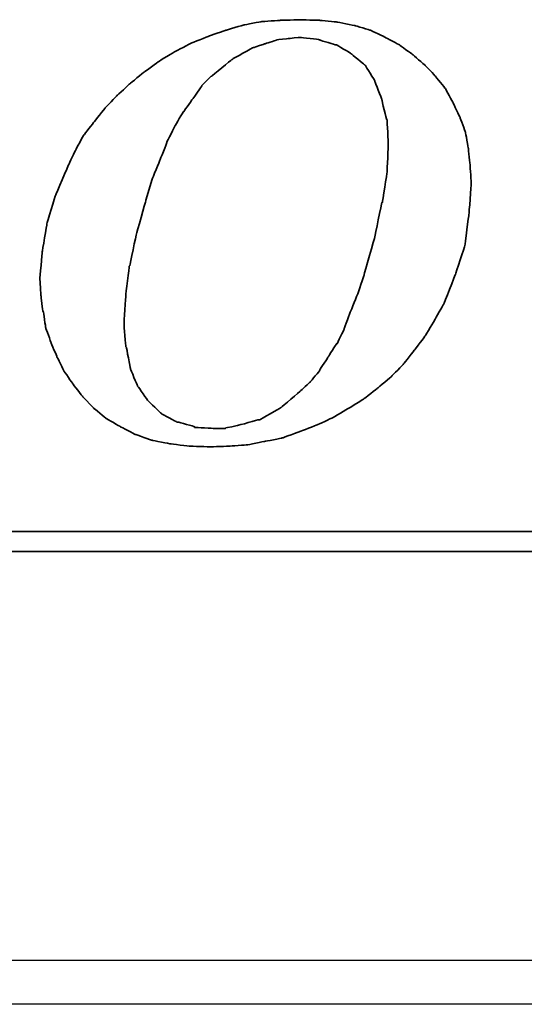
# Model space of a CAD drawing. Header units: millimetres. Extents: x 443 to 3685, y -1599 to 860.
# Tile 184 of 256: x 785.44 to 791.2, y -569.01 to -557.76. Entities that reach past the tile are written whole.
import ezdxf

# ---------------------------------------------------------------- set-up
doc = ezdxf.new("R2010")
doc.units = ezdxf.units.MM
doc.layers.get('0').update_dxf_attribs({"linetype": 'CONTINUOUS'})
doc.layers.add('DIM', color=4, linetype='CONTINUOUS')
doc.layers.add('layer 1', color=7, linetype='CONTINUOUS')

# ---------------------------------------------------------------- blocks, each defined once
blk = doc.blocks.new('TBI MOTION logo(完整正式版)')
at = {"layer": 'layer 1', "color": 22, "lineweight": 35}
for points, knots in [([(-11.34375, -6.98375), (-11.34375, -6.98375), (-10.91375, -7.43875), (-10.91375, -7.43875), (-10.91375, -7.43875), (-10.91375, -7.43875), (-10.38625, -7.87125), (-10.38625, -7.87125), (-10.38625, -7.87125), (-10.38625, -7.87125), (-9.81125, -8.20375), (-9.81125, -8.20375), (-9.81125, -8.20375), (-9.81125, -8.20375), (-9.21125, -8.51875), (-9.21125, -8.51875), (-9.21125, -8.51875), (-9.21125, -8.51875), (-8.51625, -8.75875), (-8.51625, -8.75875), (-8.51625, -8.75875), (-8.51625, -8.75875), (-7.77125, -8.90375), (-7.77125, -8.90375), (-7.77125, -8.90375), (-7.77125, -8.90375), (-6.97875, -8.99875), (-6.97875, -8.99875), (-6.97875, -8.99875), (-6.97875, -8.99875), (-6.14125, -9.02375), (-6.14125, -9.02375), (-6.14125, -9.02375), (-6.14125, -9.02375), (-5.37125, -8.99875), (-5.37125, -8.99875), (-5.37125, -8.99875), (-5.37125, -8.99875), (-4.65375, -8.94875), (-4.65375, -8.94875), (-4.65375, -8.94875), (-4.65375, -8.94875), (-3.93375, -8.80625), (-3.93375, -8.80625), (-3.93375, -8.80625), (-3.93375, -8.80625), (-3.21375, -8.66375), (-3.21375, -8.66375), (-3.21375, -8.66375), (-3.21375, -8.66375), (-2.49375, -8.39875), (-2.49375, -8.39875), (-2.49375, -8.39875), (-2.49375, -8.39875), (-1.79875, -8.13375), (-1.79875, -8.13375), (-1.79875, -8.13375), (-1.79875, -8.13375), (-1.17375, -7.84375), (-1.17375, -7.84375), (-1.17375, -7.84375), (-1.17375, -7.84375), (-0.52375, -7.46375), (-0.52375, -7.46375), (-0.52375, -7.46375), (-0.52375, -7.46375), (0.10124, -7.07875), (0.10124, -7.07875), (0.10124, -7.07875), (0.10124, -7.07875), (0.67625, -6.62375), (0.67625, -6.62375), (0.67625, -6.62375), (0.67625, -6.62375), (1.24874, -6.14375), (1.24874, -6.14375), (1.24874, -6.14375), (1.24874, -6.14375), (1.72874, -5.64125), (1.72874, -5.64125), (1.72874, -5.64125), (1.72874, -5.64125), (2.18624, -5.06375), (2.18624, -5.06375), (2.18624, -5.06375), (2.18624, -5.06375), (2.61625, -4.48874), (2.61625, -4.48874), (2.61625, -4.48874), (2.61625, -4.48874), (3.00125, -3.83874), (3.00125, -3.83874), (3.00125, -3.83874), (3.00125, -3.83874), (3.36124, -3.21374), (3.36124, -3.21374), (3.36124, -3.21374), (3.36124, -3.21374), (3.84374, -1.99125), (3.84374, -1.99125), (3.84374, -1.99125), (3.84374, -1.99125), (4.22625, -0.81875), (4.22625, -0.81875), (4.22625, -0.81875), (4.22625, -0.81875), (4.39125, 0.45624), (4.39125, 0.45624), (4.39125, 0.45624), (4.39125, 0.45624), (4.48874, 1.70124), (4.48874, 1.70124), (4.48874, 1.70124), (4.48874, 1.70124), (4.43874, 2.44625), (4.43874, 2.44625), (4.43874, 2.44625), (4.43874, 2.44625), (4.36874, 3.14125), (4.36874, 3.14125), (4.36874, 3.14125), (4.36874, 3.14125), (4.25125, 3.81125), (4.25125, 3.81125), (4.25125, 3.81125), (4.25125, 3.81125), (4.03124, 4.41125), (4.03124, 4.41125), (4.03124, 4.41125), (4.03124, 4.41125), (3.74374, 5.01125), (3.74374, 5.01125), (3.74374, 5.01125), (3.74374, 5.01125), (3.43124, 5.58875), (3.43124, 5.58875), (3.43124, 5.58875), (3.43124, 5.58875), (3.02625, 6.09125), (3.02625, 6.09125), (3.02625, 6.09125), (3.02625, 6.09125), (2.59374, 6.54875), (2.59374, 6.54875), (2.59374, 6.54875), (2.59374, 6.54875), (2.09124, 6.98125), (2.09124, 6.98125), (2.09124, 6.98125), (2.09124, 6.98125), (1.56124, 7.36625), (1.56124, 7.36625), (1.56124, 7.36625), (1.56124, 7.36625), (0.98624, 7.67625), (0.98624, 7.67625), (0.98624, 7.67625), (0.98624, 7.67625), (0.38624, 7.96375), (0.38624, 7.96375), (0.38624, 7.96375), (0.38624, 7.96375), (-0.25875, 8.15625), (-0.25875, 8.15625), (-0.25875, 8.15625), (-0.25875, 8.15625), (-0.98125, 8.30125), (-0.98125, 8.30125), (-0.98125, 8.30125), (-0.98125, 8.30125), (-1.70124, 8.37125), (-1.70124, 8.37125), (-1.70124, 8.37125), (-1.70124, 8.37125), (-2.49375, 8.39624), (-2.49375, 8.39624), (-2.49375, 8.39624), (-2.49375, 8.39624), (-3.28625, 8.37125), (-3.28625, 8.37125), (-3.28625, 8.37125), (-3.28625, 8.37125), (-4.05125, 8.32125), (-4.05125, 8.32125), (-4.05125, 8.32125), (-4.05125, 8.32125), (-4.77375, 8.18125), (-4.77375, 8.18125), (-4.77375, 8.18125), (-4.77375, 8.18125), (-5.51625, 7.96375), (-5.51625, 7.96375), (-5.51625, 7.96375), (-5.51625, 7.96375), (-6.21125, 7.72625), (-6.21125, 7.72625), (-6.21125, 7.72625), (-6.21125, 7.72625), (-6.92875, 7.43625), (-6.92875, 7.43625), (-6.92875, 7.43625), (-6.92875, 7.43625), (-7.57875, 7.10125), (-7.57875, 7.10125), (-7.57875, 7.10125), (-7.57875, 7.10125), (-8.24875, 6.69125), (-8.24875, 6.69125), (-8.24875, 6.69125), (-8.24875, 6.69125), (-8.84875, 6.26125), (-8.84875, 6.26125), (-8.84875, 6.26125), (-8.84875, 6.26125), (-9.42625, 5.78125), (-9.42625, 5.78125), (-9.42625, 5.78125), (-9.42625, 5.78125), (-9.95375, 5.30125), (-9.95375, 5.30125), (-9.95375, 5.30125), (-9.95375, 5.30125), (-10.43375, 4.79624), (-10.43375, 4.79624), (-10.43375, 4.79624), (-10.43375, 4.79624), (-10.88875, 4.22125), (-10.88875, 4.22125), (-10.88875, 4.22125), (-10.88875, 4.22125), (-11.29875, 3.69375), (-11.29875, 3.69375), (-11.29875, 3.69375), (-11.29875, 3.69375), (-11.63375, 3.09125), (-11.63375, 3.09125), (-11.63375, 3.09125), (-11.63375, 3.09125), (-11.91875, 2.49625), (-11.91875, 2.49625), (-11.91875, 2.49625), (-11.91875, 2.49625), (-12.44875, 1.24625), (-12.44875, 1.24625), (-12.44875, 1.24625), (-12.44875, 1.24625), (-12.80875, 0.06874), (-12.80875, 0.06874), (-12.80875, 0.06874), (-12.80875, 0.06874), (-12.99875, -1.07875), (-12.99875, -1.07875), (-12.99875, -1.07875), (-12.99875, -1.07875), (-13.09375, -2.18375), (-13.09375, -2.18375), (-13.09375, -2.18375), (-13.09375, -2.18375), (-13.04875, -2.85375), (-13.04875, -2.85375), (-13.04875, -2.85375), (-13.04875, -2.85375), (-12.97375, -3.50375), (-12.97375, -3.50375), (-12.97375, -3.50375), (-12.97375, -3.50375), (-12.95375, -3.50375), (-12.95375, -3.50375), (-12.95375, -3.50375), (-12.95375, -3.50375), (-12.85375, -4.17375), (-12.85375, -4.17375), (-12.85375, -4.17375), (-12.85375, -4.17375), (-12.63875, -4.77624), (-12.63875, -4.77624), (-12.63875, -4.77624), (-12.63875, -4.77624), (-12.39875, -5.35125), (-12.39875, -5.35125), (-12.39875, -5.35125), (-12.39875, -5.35125), (-12.11375, -5.92875), (-12.11375, -5.92875), (-12.11375, -5.92875), (-12.11375, -5.92875), (-11.75375, -6.45375), (-11.75375, -6.45375), (-11.75375, -6.45375), (-11.75375, -6.45375), (-11.34375, -6.98375), (-11.34375, -6.98375)], [0, 0, 0, 0, 0.01369863, 0.01369863, 0.01369863, 0.01369864, 0.02739726, 0.02739726, 0.02739726, 0.02739727, 0.04109589, 0.04109589, 0.04109589, 0.0410959, 0.05479452, 0.05479452, 0.05479452, 0.05479453, 0.06849315, 0.06849315, 0.06849315, 0.06849316, 0.08219178, 0.08219178, 0.08219178, 0.08219179, 0.09589041, 0.09589041, 0.09589041, 0.09589042, 0.10958904, 0.10958904, 0.10958904, 0.10958905, 0.12328767, 0.12328767, 0.12328767, 0.12328768, 0.1369863, 0.1369863, 0.1369863, 0.13698631, 0.15068493, 0.15068493, 0.15068493, 0.15068494, 0.16438356, 0.16438356, 0.16438356, 0.16438357, 0.17808219, 0.17808219, 0.17808219, 0.1780822, 0.19178082, 0.19178082, 0.19178082, 0.19178083, 0.20547945, 0.20547945, 0.20547945, 0.20547946, 0.21917808, 0.21917808, 0.21917808, 0.21917809, 0.23287671, 0.23287671, 0.23287671, 0.23287672, 0.24657534, 0.24657534, 0.24657534, 0.24657535, 0.26027397, 0.26027397, 0.26027397, 0.26027398, 0.2739726, 0.2739726, 0.2739726, 0.27397261, 0.28767123, 0.28767123, 0.28767123, 0.28767124, 0.30136986, 0.30136986, 0.30136986, 0.30136987, 0.31506849, 0.31506849, 0.31506849, 0.3150685, 0.32876712, 0.32876712, 0.32876712, 0.32876713, 0.34246575, 0.34246575, 0.34246575, 0.34246576, 0.35616438, 0.35616438, 0.35616438, 0.35616439, 0.36986301, 0.36986301, 0.36986301, 0.36986302, 0.38356164, 0.38356164, 0.38356164, 0.38356165, 0.39726027, 0.39726027, 0.39726027, 0.39726028, 0.4109589, 0.4109589, 0.4109589, 0.41095891, 0.42465753, 0.42465753, 0.42465753, 0.42465754, 0.43835616, 0.43835616, 0.43835616, 0.43835617, 0.45205479, 0.45205479, 0.45205479, 0.4520548, 0.46575342, 0.46575342, 0.46575342, 0.46575343, 0.47945205, 0.47945205, 0.47945205, 0.47945206, 0.49315068, 0.49315068, 0.49315068, 0.49315069, 0.50684932, 0.50684932, 0.50684932, 0.50684933, 0.52054795, 0.52054795, 0.52054795, 0.52054796, 0.53424658, 0.53424658, 0.53424658, 0.53424659, 0.54794521, 0.54794521, 0.54794521, 0.54794522, 0.56164384, 0.56164384, 0.56164384, 0.56164385, 0.57534247, 0.57534247, 0.57534247, 0.57534248, 0.5890411, 0.5890411, 0.5890411, 0.58904111, 0.60273973, 0.60273973, 0.60273973, 0.60273974, 0.61643836, 0.61643836, 0.61643836, 0.61643837, 0.63013699, 0.63013699, 0.63013699, 0.630137, 0.64383562, 0.64383562, 0.64383562, 0.64383563, 0.65753425, 0.65753425, 0.65753425, 0.65753426, 0.67123288, 0.67123288, 0.67123288, 0.67123289, 0.68493151, 0.68493151, 0.68493151, 0.68493152, 0.69863014, 0.69863014, 0.69863014, 0.69863015, 0.71232877, 0.71232877, 0.71232877, 0.71232878, 0.7260274, 0.7260274, 0.7260274, 0.72602741, 0.73972603, 0.73972603, 0.73972603, 0.73972604, 0.75342466, 0.75342466, 0.75342466, 0.75342467, 0.76712329, 0.76712329, 0.76712329, 0.7671233, 0.78082192, 0.78082192, 0.78082192, 0.78082193, 0.79452055, 0.79452055, 0.79452055, 0.79452056, 0.80821918, 0.80821918, 0.80821918, 0.80821919, 0.82191781, 0.82191781, 0.82191781, 0.82191782, 0.83561644, 0.83561644, 0.83561644, 0.83561645, 0.84931507, 0.84931507, 0.84931507, 0.84931508, 0.8630137, 0.8630137, 0.8630137, 0.86301371, 0.87671233, 0.87671233, 0.87671233, 0.87671234, 0.89041096, 0.89041096, 0.89041096, 0.89041097, 0.90410959, 0.90410959, 0.90410959, 0.9041096, 0.91780822, 0.91780822, 0.91780822, 0.91780823, 0.93150685, 0.93150685, 0.93150685, 0.93150686, 0.94520548, 0.94520548, 0.94520548, 0.94520549, 0.95890411, 0.95890411, 0.95890411, 0.95890412, 0.97260274, 0.97260274, 0.97260274, 0.97260275, 0.98630137, 0.98630137, 0.98630137, 0.98630138, 1, 1, 1, 1]), ([(-8.77875, 1.03124), (-8.77875, 1.03124), (-8.51625, 1.89625), (-8.51625, 1.89625), (-8.51625, 1.89625), (-8.51625, 1.89625), (-8.20375, 2.66375), (-8.20375, 2.66375), (-8.20375, 2.66375), (-8.20375, 2.66375), (-7.91625, 3.38125), (-7.91625, 3.38125), (-7.91625, 3.38125), (-7.91625, 3.38125), (-7.91625, 3.40624), (-7.91625, 3.40624), (-7.91625, 3.40624), (-7.91625, 3.40624), (-7.57875, 4.07624), (-7.57875, 4.07624), (-7.57875, 4.07624), (-7.57875, 4.07624), (-7.24375, 4.65125), (-7.24375, 4.65125), (-7.24375, 4.65125), (-7.24375, 4.65125), (-7.21875, 4.65125), (-7.21875, 4.65125), (-7.21875, 4.65125), (-7.21875, 4.65125), (-7.21875, 4.67624), (-7.21875, 4.67624), (-7.21875, 4.67624), (-7.21875, 4.67624), (-6.83625, 5.20375), (-6.83625, 5.20375), (-6.83625, 5.20375), (-6.83625, 5.20375), (-6.49875, 5.68625), (-6.49875, 5.68625), (-6.49875, 5.68625), (-6.49875, 5.68625), (-6.49875, 5.70625), (-6.49875, 5.70625), (-6.49875, 5.70625), (-6.49875, 5.70625), (-6.11625, 6.09125), (-6.11625, 6.09125), (-6.11625, 6.09125), (-6.11625, 6.09125), (-6.09125, 6.09125), (-6.09125, 6.09125), (-6.09125, 6.09125), (-6.09125, 6.09125), (-5.27375, 6.76625), (-5.27375, 6.76625), (-5.27375, 6.76625), (-5.27375, 6.76625), (-5.24875, 6.76625), (-5.24875, 6.76625), (-5.24875, 6.76625), (-5.24875, 6.76625), (-5.24875, 6.78625), (-5.24875, 6.78625), (-5.24875, 6.78625), (-5.24875, 6.78625), (-4.38875, 7.26624), (-4.38875, 7.26624), (-4.38875, 7.26624), (-4.38875, 7.26624), (-4.36125, 7.26624), (-4.36125, 7.26624), (-4.36125, 7.26624), (-4.36125, 7.26624), (-3.93375, 7.41125), (-3.93375, 7.41125), (-3.93375, 7.41125), (-3.93375, 7.41125), (-3.47375, 7.55625), (-3.47375, 7.55625), (-3.47375, 7.55625), (-3.47375, 7.55625), (-3.45375, 7.55625), (-3.45375, 7.55625), (-3.45375, 7.55625), (-3.45375, 7.55625), (-3.42875, 7.58124), (-3.42875, 7.58124), (-3.42875, 7.58124), (-3.42875, 7.58124), (-2.97375, 7.62625), (-2.97375, 7.62625), (-2.97375, 7.62625), (-2.97375, 7.62625), (-2.49375, 7.67625), (-2.49375, 7.67625), (-2.49375, 7.67625), (-2.49375, 7.67625), (-2.46875, 7.67625), (-2.46875, 7.67625), (-2.46875, 7.67625), (-2.46875, 7.67625), (-1.70124, 7.58124), (-1.70124, 7.58124), (-1.70124, 7.58124), (-1.70124, 7.58124), (-1.67875, 7.55625), (-1.67875, 7.55625), (-1.67875, 7.55625), (-1.67875, 7.55625), (-1.65375, 7.55625), (-1.65375, 7.55625), (-1.65375, 7.55625), (-1.65375, 7.55625), (-1.03125, 7.36625), (-1.03125, 7.36625), (-1.03125, 7.36625), (-1.03125, 7.36625), (-1.00625, 7.36625), (-1.00625, 7.36625), (-1.00625, 7.36625), (-1.00625, 7.36625), (-0.43124, 7.02624), (-0.43124, 7.02624), (-0.43124, 7.02624), (-0.43124, 7.02624), (-0.40625, 7.00624), (-0.40625, 7.00624), (-0.40625, 7.00624), (-0.40625, 7.00624), (0.12124, 6.57124), (0.12124, 6.57124), (0.12124, 6.57124), (0.12124, 6.57124), (0.14624, 6.54875), (0.14624, 6.54875), (0.14624, 6.54875), (0.14624, 6.54875), (0.17124, 6.52375), (0.17124, 6.52375), (0.17124, 6.52375), (0.17124, 6.52375), (0.55625, 5.89875), (0.55625, 5.89875), (0.55625, 5.89875), (0.55625, 5.89875), (0.55625, 5.87625), (0.55625, 5.87625), (0.55625, 5.87625), (0.55625, 5.87625), (0.84124, 5.15625), (0.84124, 5.15625), (0.84124, 5.15625), (0.84124, 5.15625), (0.84124, 5.13125), (0.84124, 5.13125), (0.84124, 5.13125), (0.84124, 5.13125), (1.03624, 4.31875), (1.03624, 4.31875), (1.03624, 4.31875), (1.03624, 4.31875), (1.05624, 4.31875), (1.05624, 4.31875), (1.05624, 4.31875), (1.05624, 4.31875), (1.05624, 4.29125), (1.05624, 4.29125), (1.05624, 4.29125), (1.05624, 4.29125), (1.10625, 3.33125), (1.10625, 3.33125), (1.10625, 3.33125), (1.10625, 3.33125), (1.10625, 3.30875), (1.10625, 3.30875), (1.10625, 3.30875), (1.10625, 3.30875), (1.05624, 2.20624), (1.05624, 2.20624), (1.05624, 2.20624), (1.05624, 2.20624), (1.05624, 2.18124), (1.05624, 2.18124), (1.05624, 2.18124), (1.05624, 2.18124), (0.86624, 0.93624), (0.86624, 0.93624), (0.86624, 0.93624), (0.86624, 0.93624), (0.84124, 0.93624), (0.84124, 0.93624), (0.84124, 0.93624), (0.84124, 0.93624), (0.55625, -0.45874), (0.55625, -0.45874), (0.55625, -0.45874), (0.55625, -0.45874), (0.12124, -1.99125), (0.12124, -1.99125), (0.12124, -1.99125), (0.12124, -1.99125), (0.12124, -2.01874), (0.12124, -2.01874), (0.12124, -2.01874), (0.12124, -2.01874), (-0.13874, -2.78375), (-0.13874, -2.78375), (-0.13874, -2.78375), (-0.13874, -2.78375), (-0.43124, -3.50375), (-0.43124, -3.50375), (-0.43124, -3.50375), (-0.43124, -3.50375), (-0.69375, -4.19875), (-0.69375, -4.19875), (-0.69375, -4.19875), (-0.69375, -4.19875), (-0.69375, -4.22375), (-0.69375, -4.22375), (-0.69375, -4.22375), (-0.69375, -4.22375), (-0.98125, -4.82374), (-0.98125, -4.82374), (-0.98125, -4.82374), (-0.98125, -4.82374), (-1.00625, -4.82374), (-1.00625, -4.82374), (-1.00625, -4.82374), (-1.00625, -4.82374), (-1.33875, -5.35125), (-1.33875, -5.35125), (-1.33875, -5.35125), (-1.33875, -5.35125), (-1.67875, -5.87875), (-1.67875, -5.87875), (-1.67875, -5.87875), (-1.67875, -5.87875), (-1.67875, -5.90375), (-1.67875, -5.90375), (-1.67875, -5.90375), (-1.67875, -5.90375), (-2.05875, -6.35875), (-2.05875, -6.35875), (-2.05875, -6.35875), (-2.05875, -6.35875), (-2.08375, -6.38375), (-2.08375, -6.38375), (-2.08375, -6.38375), (-2.08375, -6.38375), (-2.46875, -6.74375), (-2.46875, -6.74375), (-2.46875, -6.74375), (-2.46875, -6.74375), (-3.25875, -7.41625), (-3.25875, -7.41625), (-3.25875, -7.41625), (-3.25875, -7.41625), (-3.28625, -7.43875), (-3.28625, -7.43875), (-3.28625, -7.43875), (-3.28625, -7.43875), (-4.12375, -7.91875), (-4.12375, -7.91875), (-4.12375, -7.91875), (-4.12375, -7.91875), (-4.14875, -7.91875), (-4.14875, -7.91875), (-4.14875, -7.91875), (-4.14875, -7.91875), (-4.17125, -7.91875), (-4.17125, -7.91875), (-4.17125, -7.91875), (-4.17125, -7.91875), (-5.03375, -8.15875), (-5.03375, -8.15875), (-5.03375, -8.15875), (-5.03375, -8.15875), (-5.51625, -8.25625), (-5.51625, -8.25625), (-5.51625, -8.25625), (-5.51625, -8.25625), (-5.54125, -8.27875), (-5.54125, -8.27875), (-5.54125, -8.27875), (-5.54125, -8.27875), (-5.56375, -8.27875), (-5.56375, -8.27875), (-5.56375, -8.27875), (-5.56375, -8.27875), (-5.99625, -8.27875), (-5.99625, -8.27875), (-5.99625, -8.27875), (-5.99625, -8.27875), (-6.76375, -8.23125), (-6.76375, -8.23125), (-6.76375, -8.23125), (-6.76375, -8.23125), (-6.78875, -8.23125), (-6.78875, -8.23125), (-6.78875, -8.23125), (-6.78875, -8.23125), (-6.78875, -8.20375), (-6.78875, -8.20375), (-6.78875, -8.20375), (-6.78875, -8.20375), (-7.45875, -8.01375), (-7.45875, -8.01375), (-7.45875, -8.01375), (-7.45875, -8.01375), (-7.48375, -8.01375), (-7.48375, -8.01375), (-7.48375, -8.01375), (-7.48375, -8.01375), (-7.50875, -8.01375), (-7.50875, -8.01375), (-7.50875, -8.01375), (-7.50875, -8.01375), (-8.13125, -7.67875), (-8.13125, -7.67875), (-8.13125, -7.67875), (-8.13125, -7.67875), (-8.15625, -7.65375), (-8.15625, -7.65375), (-8.15625, -7.65375), (-8.15625, -7.65375), (-8.65875, -7.17375), (-8.65875, -7.17375), (-8.65875, -7.17375), (-8.65875, -7.17375), (-8.68375, -7.14875), (-8.68375, -7.14875), (-8.68375, -7.14875), (-8.68375, -7.14875), (-9.08875, -6.57375), (-9.08875, -6.57375), (-9.08875, -6.57375), (-9.08875, -6.57375), (-9.11375, -6.54875), (-9.11375, -6.54875), (-9.11375, -6.54875), (-9.11375, -6.54875), (-9.11375, -6.52875), (-9.11375, -6.52875), (-9.11375, -6.52875), (-9.11375, -6.52875), (-9.40375, -5.85375), (-9.40375, -5.85375), (-9.40375, -5.85375), (-9.40375, -5.85375), (-9.40375, -5.82875), (-9.40375, -5.82875), (-9.40375, -5.82875), (-9.40375, -5.82875), (-9.56875, -4.96875), (-9.56875, -4.96875), (-9.56875, -4.96875), (-9.56875, -4.96875), (-9.59375, -4.94375), (-9.59375, -4.94375), (-9.59375, -4.94375), (-9.59375, -4.94375), (-9.66375, -4.03375), (-9.66375, -4.03375), (-9.66375, -4.03375), (-9.66375, -4.03375), (-9.66375, -4.00875), (-9.66375, -4.00875), (-9.66375, -4.00875), (-9.66375, -4.00875), (-9.59375, -2.85375), (-9.59375, -2.85375), (-9.59375, -2.85375), (-9.59375, -2.85375), (-9.45125, -1.65875), (-9.45125, -1.65875), (-9.45125, -1.65875), (-9.45125, -1.65875), (-9.42625, -1.63375), (-9.42625, -1.63375), (-9.42625, -1.63375), (-9.42625, -1.63375), (-9.16125, -0.33875), (-9.16125, -0.33875), (-9.16125, -0.33875), (-9.16125, -0.33875), (-8.77875, 1.00624), (-8.77875, 1.00624), (-8.77875, 1.00624), (-8.77875, 1.00624), (-8.77875, 1.03124), (-8.77875, 1.03124)], [0, 0, 0, 0, 0.01020408, 0.01020408, 0.01020408, 0.01020409, 0.02040816, 0.02040816, 0.02040816, 0.02040817, 0.03061224, 0.03061224, 0.03061224, 0.03061225, 0.04081633, 0.04081633, 0.04081633, 0.04081634, 0.05102041, 0.05102041, 0.05102041, 0.05102042, 0.06122449, 0.06122449, 0.06122449, 0.0612245, 0.07142857, 0.07142857, 0.07142857, 0.07142858, 0.08163265, 0.08163265, 0.08163265, 0.08163266, 0.09183673, 0.09183673, 0.09183673, 0.09183674, 0.10204082, 0.10204082, 0.10204082, 0.10204083, 0.1122449, 0.1122449, 0.1122449, 0.11224491, 0.12244898, 0.12244898, 0.12244898, 0.12244899, 0.13265306, 0.13265306, 0.13265306, 0.13265307, 0.14285714, 0.14285714, 0.14285714, 0.14285715, 0.15306122, 0.15306122, 0.15306122, 0.15306123, 0.16326531, 0.16326531, 0.16326531, 0.16326532, 0.17346939, 0.17346939, 0.17346939, 0.1734694, 0.18367347, 0.18367347, 0.18367347, 0.18367348, 0.19387755, 0.19387755, 0.19387755, 0.19387756, 0.20408163, 0.20408163, 0.20408163, 0.20408164, 0.21428571, 0.21428571, 0.21428571, 0.21428572, 0.2244898, 0.2244898, 0.2244898, 0.22448981, 0.23469388, 0.23469388, 0.23469388, 0.23469389, 0.24489796, 0.24489796, 0.24489796, 0.24489797, 0.25510204, 0.25510204, 0.25510204, 0.25510205, 0.26530612, 0.26530612, 0.26530612, 0.26530613, 0.2755102, 0.2755102, 0.2755102, 0.27551021, 0.28571429, 0.28571429, 0.28571429, 0.2857143, 0.29591837, 0.29591837, 0.29591837, 0.29591838, 0.30612245, 0.30612245, 0.30612245, 0.30612246, 0.31632653, 0.31632653, 0.31632653, 0.31632654, 0.32653061, 0.32653061, 0.32653061, 0.32653062, 0.33673469, 0.33673469, 0.33673469, 0.3367347, 0.34693878, 0.34693878, 0.34693878, 0.34693879, 0.35714286, 0.35714286, 0.35714286, 0.35714287, 0.36734694, 0.36734694, 0.36734694, 0.36734695, 0.37755102, 0.37755102, 0.37755102, 0.37755103, 0.3877551, 0.3877551, 0.3877551, 0.38775511, 0.39795918, 0.39795918, 0.39795918, 0.39795919, 0.40816327, 0.40816327, 0.40816327, 0.40816328, 0.41836735, 0.41836735, 0.41836735, 0.41836736, 0.42857143, 0.42857143, 0.42857143, 0.42857144, 0.43877551, 0.43877551, 0.43877551, 0.43877552, 0.44897959, 0.44897959, 0.44897959, 0.4489796, 0.45918367, 0.45918367, 0.45918367, 0.45918368, 0.46938776, 0.46938776, 0.46938776, 0.46938777, 0.47959184, 0.47959184, 0.47959184, 0.47959185, 0.48979592, 0.48979592, 0.48979592, 0.48979593, 0.5, 0.5, 0.5, 0.50000001, 0.51020408, 0.51020408, 0.51020408, 0.51020409, 0.52040816, 0.52040816, 0.52040816, 0.52040817, 0.53061224, 0.53061224, 0.53061224, 0.53061225, 0.54081633, 0.54081633, 0.54081633, 0.54081634, 0.55102041, 0.55102041, 0.55102041, 0.55102042, 0.56122449, 0.56122449, 0.56122449, 0.5612245, 0.57142857, 0.57142857, 0.57142857, 0.57142858, 0.58163265, 0.58163265, 0.58163265, 0.58163266, 0.59183673, 0.59183673, 0.59183673, 0.59183674, 0.60204082, 0.60204082, 0.60204082, 0.60204083, 0.6122449, 0.6122449, 0.6122449, 0.61224491, 0.62244898, 0.62244898, 0.62244898, 0.62244899, 0.63265306, 0.63265306, 0.63265306, 0.63265307, 0.64285714, 0.64285714, 0.64285714, 0.64285715, 0.65306122, 0.65306122, 0.65306122, 0.65306123, 0.66326531, 0.66326531, 0.66326531, 0.66326532, 0.67346939, 0.67346939, 0.67346939, 0.6734694, 0.68367347, 0.68367347, 0.68367347, 0.68367348, 0.69387755, 0.69387755, 0.69387755, 0.69387756, 0.70408163, 0.70408163, 0.70408163, 0.70408164, 0.71428571, 0.71428571, 0.71428571, 0.71428572, 0.7244898, 0.7244898, 0.7244898, 0.72448981, 0.73469388, 0.73469388, 0.73469388, 0.73469389, 0.74489796, 0.74489796, 0.74489796, 0.74489797, 0.75510204, 0.75510204, 0.75510204, 0.75510205, 0.76530612, 0.76530612, 0.76530612, 0.76530613, 0.7755102, 0.7755102, 0.7755102, 0.77551021, 0.78571429, 0.78571429, 0.78571429, 0.7857143, 0.79591837, 0.79591837, 0.79591837, 0.79591838, 0.80612245, 0.80612245, 0.80612245, 0.80612246, 0.81632653, 0.81632653, 0.81632653, 0.81632654, 0.82653061, 0.82653061, 0.82653061, 0.82653062, 0.83673469, 0.83673469, 0.83673469, 0.8367347, 0.84693878, 0.84693878, 0.84693878, 0.84693879, 0.85714286, 0.85714286, 0.85714286, 0.85714287, 0.86734694, 0.86734694, 0.86734694, 0.86734695, 0.87755102, 0.87755102, 0.87755102, 0.87755103, 0.8877551, 0.8877551, 0.8877551, 0.88775511, 0.89795918, 0.89795918, 0.89795918, 0.89795919, 0.90816327, 0.90816327, 0.90816327, 0.90816328, 0.91836735, 0.91836735, 0.91836735, 0.91836736, 0.92857143, 0.92857143, 0.92857143, 0.92857144, 0.93877551, 0.93877551, 0.93877551, 0.93877552, 0.94897959, 0.94897959, 0.94897959, 0.9489796, 0.95918367, 0.95918367, 0.95918367, 0.95918368, 0.96938776, 0.96938776, 0.96938776, 0.96938777, 0.97959184, 0.97959184, 0.97959184, 0.97959185, 0.98979592, 0.98979592, 0.98979592, 0.98979593, 1, 1, 1, 1]), ([(75.90875, -9.47875), (75.90875, -9.47875), (75.90875, -12.28625), (75.90875, -12.28625), (75.90875, -12.28625), (75.90875, -12.28625), (75.90875, -12.47875), (75.90875, -12.47875), (75.90875, -12.47875), (75.90875, -12.47875), (75.71625, -12.47875), (75.71625, -12.47875), (75.71625, -12.47875), (75.71625, -12.47875), (-88.32875, -12.47875), (-88.32875, -12.47875), (-88.32875, -12.47875), (-88.32875, -12.47875), (-88.32875, -13.29375), (-88.32875, -13.29375), (-88.32875, -13.29375), (-88.32875, -13.29375), (82.89125, -13.29375), (82.89125, -13.29375), (82.89125, -13.29375), (82.89125, -13.29375), (75.90875, -9.47875), (75.90875, -9.47875)], [0, 0, 0, 0, 0.14285714, 0.14285714, 0.14285714, 0.14285715, 0.28571429, 0.28571429, 0.28571429, 0.2857143, 0.42857143, 0.42857143, 0.42857143, 0.42857144, 0.57142857, 0.57142857, 0.57142857, 0.57142858, 0.71428571, 0.71428571, 0.71428571, 0.71428572, 0.85714286, 0.85714286, 0.85714286, 0.85714287, 1, 1, 1, 1])]:
    blk.add_open_spline(points, degree=3, knots=knots, dxfattribs=at)

msp = doc.modelspace()

# ---------------------------------------------------------------- linework, layer by layer
at = {"linetype": 'Continuous'}
msp.add_line((932.653, -568.513), (674.165, -568.513), dxfattribs=at)
msp.add_open_spline([(932.532, -569.013), (674.165, -569.013)], degree=1, dxfattribs=at)

# ---------------------------------------------------------------- block references
at = {"layer": 'DIM', "color": 7, "xscale": 0.2802190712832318, "yscale": 0.2802190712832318, "zscale": 0.2802190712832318}
msp.add_blockref('TBI MOTION logo(完整正式版)', (789.342, -560.112), dxfattribs=at)

doc.saveas('drawing.dxf')
